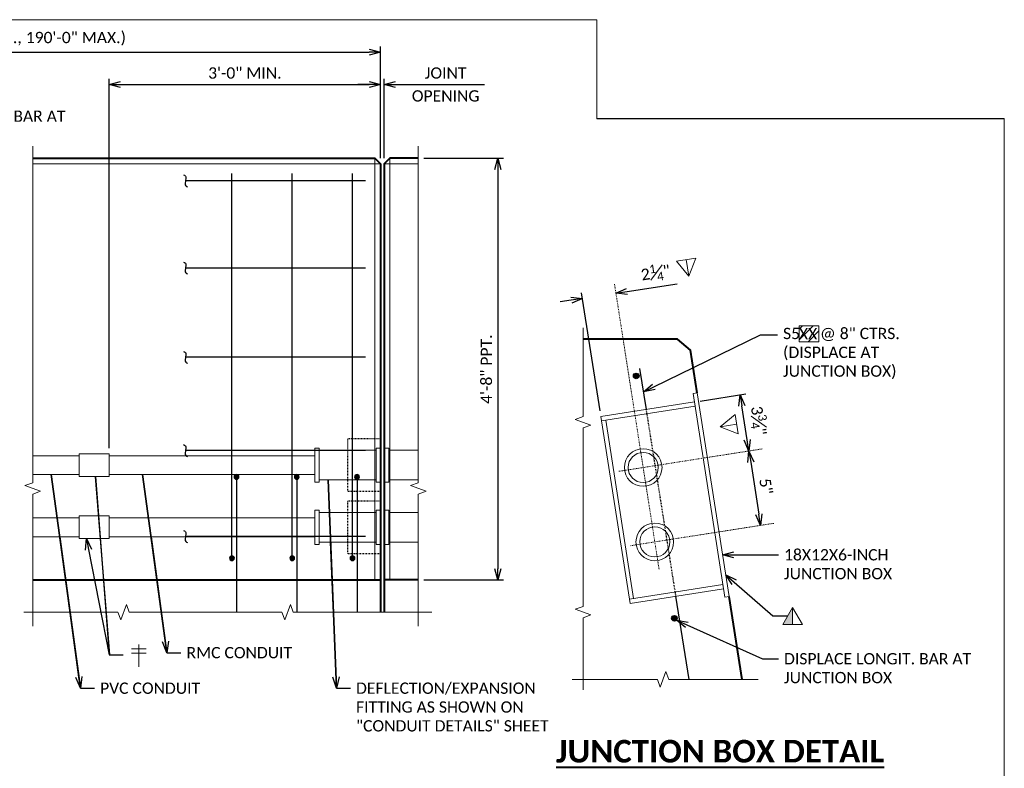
# Model space of a CAD drawing. Extents: x -1659 to 205, y -2369 to -1849.
# Tile 12 of 20: x -1168 to -1037, y -2215 to -2116. Entities that reach past the tile are written whole.
import ezdxf
from ezdxf import colors
from ezdxf.entities.mleader import LeaderData, LeaderLine
from ezdxf.enums import TextEntityAlignment as Align
from ezdxf.math import Vec2, Vec3

# ---------------------------------------------------------------- set-up
doc = ezdxf.new("R2010")
doc.units = 0
doc.header["$MEASUREMENT"] = 0
doc.linetypes.add('Wisdot2', pattern=[0.125, 0.0625, -0.0625])
doc.linetypes.add('Wisdot4', pattern=[0.28125, 0.125, -0.0625, 0.03125, -0.0625])
for name, color, linetype, lineweight in [('B_ANNO_BREAK', 7, 'Continuous', 18), ('B_ANNO_DIM', 7, 'Continuous', 18), ('B_ANNO_SYMB', 7, 'Continuous', 18), ('B_ANNO_TEXT', 7, 'Continuous', 18), ('B_ANNO_TEXT_TITLE', 7, 'Continuous', 40), ('B_CNTR', 1, 'Wisdot4', 18), ('B_CONC_DECK', 1, 'Continuous', 40), ('B_CONC_PPT', 12, 'Continuous', 40), ('B_DETAIL', 7, 'Continuous', 18), ('B_DETAIL_HIDDEN', 7, 'Wisdot2', 25), ('B_REBAR', 5, 'Continuous', 25)]:
    doc.layers.add(name, color=color, linetype=linetype, lineweight=lineweight)
doc.layers.add('B_ANNO_DESIGN_NOTES', color=1, linetype='Continuous', lineweight=18, true_color=0xff0000)
doc.layers.add('B_ANNO_NOPLOT', color=47, linetype='Continuous', lineweight=18, plot=False)
doc.styles.add('Annotative', font='calibri.ttf', dxfattribs={"height": 0.0625})
doc.styles.get("Standard").update_dxf_attribs({"font": 'calibri.ttf'})
doc.styles.add('Title', font='calibrib.ttf', dxfattribs={"height": 0.125})
doc.dimstyles.new('Annotative', dxfattribs={"dimscale": 0, "dimtxt": 0.0625, "dimasz": 0.0625, "dimexe": 0.03125, "dimexo": 0.03125, "dimgap": 0.03125, "dimtad": 1, "dimdec": 3, "dimzin": 3, "dimdsep": 46, "dimlunit": 4, "dimtxsty": 'Standard', "dimblk": 'OPEN30', "dimcen": 0.03125, "dimaunit": 1, "dimadec": 0, "dimazin": 3, "dimtfac": 0.75, "dimtdec": 3, "dimtofl": 0, "dimtmove": 0, "dimatfit": 3, "dimldrblk": 'OPEN30', "dimfxl": 1, "dimtfill": 1, "dimfrac": 1, "dimtolj": 1, "dimtzin": 0, "dimarcsym": 0})

# ---------------------------------------------------------------- blocks, each defined once
blk = doc.blocks.new('rebar - inside elevation JB')
at = {"layer": 'B_REBAR'}
h = blk.add_hatch(color=256, dxfattribs=at)
edge = h.paths.add_edge_path()
edge.add_arc((0, 8.82), 0.318, 0, 360)
h = blk.add_hatch(color=256, dxfattribs=at)
edge = h.paths.add_edge_path()
edge.add_arc((0.6, -1.98), 0.318, 0, 360)
for p, q in [((0.6, -1.98), (0.6, 49.13)), ((0, 9.14), (0, -9.14))]:
    blk.add_line(p, q, dxfattribs=at)
for centre in [(0, 8.82), (0.6, -1.98)]:
    blk.add_circle(centre, 0.318, dxfattribs=at)
blk = doc.blocks.new('rebar end broke - inside elevation JB')
at = {"layer": 'B_REBAR'}
blk.add_line((0, 0), (-23.87, 0), dxfattribs=at)
at = {"layer": 'B_REBAR', "flags": 128}
blk.add_lwpolyline([(-24.14, 0.79, -0.414214), (-23.82, 0.37), (-23.92, -0.37, 0.414214), (-23.6, -0.79, 0.414214)], format="xyb", dxfattribs=at)
blk = doc.blocks.new('_Open30')
at = {"color": 0, "linetype": 'ByBlock', "lineweight": -2}
for p, q in [((-1, 0.268), (0, 0)), ((0, 0), (-1, -0.268)), ((0, 0), (-1, 0))]:
    blk.add_line(p, q, dxfattribs=at)
blk = doc.blocks.new('*D74')
at = {"layer": 'B_ANNO_DIM', "color": 0, "lineweight": -2, "transparency": 16777216}
for p, q in [((300.96, 233.59), (311.53, 233.59)), ((310.78, 232.09), (310.78, 179.09)), ((300.96, 177.59), (311.53, 177.59))]:
    blk.add_line(p, q, dxfattribs=at)
at = {"layer": 'Defpoints', "color": 0, "transparency": 16777216}
for p in [(300.21, 233.59), (300.21, 177.59), (310.78, 177.59)]:
    blk.add_point(p, dxfattribs=at)
at = {"layer": 'B_ANNO_DIM', "color": 0, "lineweight": -2, "transparency": 16777216, "xscale": 1.5, "yscale": 1.5, "zscale": 1.5}
for p, rotation in [((310.78, 233.59), 90), ((310.78, 177.59), 270)]:
    blk.add_blockref('_Open30', p, dxfattribs=dict(at, rotation=rotation))
at = {"layer": 'B_ANNO_DIM', "color": 0, "transparency": 16777216, "insert": (309.26, 205.59), "char_height": 1.5, "attachment_point": 5, "rotation": 90, "bg_fill": 3, "box_fill_scale": 1.25, "bg_fill_color": 256, "bg_fill_true_color": 13158600, "bg_fill_transparency": 0}
blk.add_mtext('\\A1;4\'-8" PPT.', dxfattribs=at)
blk = doc.blocks.new('*D77')
at = {"layer": 'B_ANNO_DIM', "color": 0, "lineweight": -2, "transparency": 16777216}
for p, q in [((295.2, 233.59), (295.2, 248.45)), ((203.06, 247.7), (293.7, 247.7))]:
    blk.add_line(p, q, dxfattribs=at)
at = {"layer": 'Defpoints', "color": 0, "transparency": 16777216}
for p in [(201.56, 247.7), (295.2, 247.7), (295.2, 232.84)]:
    blk.add_point(p, dxfattribs=at)
at = {"layer": 'B_ANNO_DIM', "color": 0, "lineweight": -2, "transparency": 16777216, "xscale": 1.5, "yscale": 1.5, "zscale": 1.5, "rotation": 180}
blk.add_blockref('_Open30', (201.56, 247.7), dxfattribs=at)
at = {"layer": 'B_ANNO_DIM', "color": 0, "lineweight": -2, "transparency": 16777216, "xscale": 1.5, "yscale": 1.5, "zscale": 1.5}
blk.add_blockref('_Open30', (295.2, 247.7), dxfattribs=at)
at = {"layer": 'B_ANNO_DIM', "color": 0, "transparency": 16777216, "insert": (248.38, 249.47), "char_height": 1.5, "attachment_point": 5, "bg_fill": 3, "box_fill_scale": 1.25, "bg_fill_color": 256, "bg_fill_true_color": 13158600, "bg_fill_transparency": 0}
blk.add_mtext('\\A1;(10\'-0" MIN., 190\'-0" MAX.)', dxfattribs=at)
blk = doc.blocks.new('*D78')
at = {"layer": 'B_ANNO_DIM', "color": 0, "lineweight": -2, "transparency": 16777216}
for p, q in [((293.7, 243.39), (292.2, 243.39)), ((295.7, 233.59), (295.7, 244.14)), ((297.2, 243.39), (308.99, 243.39))]:
    blk.add_line(p, q, dxfattribs=at)
at = {"layer": 'Defpoints', "color": 0, "transparency": 16777216}
for p in [(295.2, 243.39), (295.7, 243.39), (295.7, 232.84)]:
    blk.add_point(p, dxfattribs=at)
at = {"layer": 'B_ANNO_DIM', "color": 0, "lineweight": -2, "transparency": 16777216, "xscale": 1.5, "yscale": 1.5, "zscale": 1.5}
blk.add_blockref('_Open30', (295.2, 243.39), dxfattribs=at)
at = {"layer": 'B_ANNO_DIM', "color": 0, "lineweight": -2, "transparency": 16777216, "xscale": 1.5, "yscale": 1.5, "zscale": 1.5, "rotation": 180}
blk.add_blockref('_Open30', (295.7, 243.39), dxfattribs=at)
at = {"layer": 'B_ANNO_DIM', "color": 0, "transparency": 16777216, "char_height": 1.5, "attachment_point": 5, "bg_fill": 3, "box_fill_scale": 1.25, "bg_fill_color": 256, "bg_fill_true_color": 13158600, "bg_fill_transparency": 0}
for s, insert in [('\\A1;JOINT', (303.85, 244.91)), ('\\A1;OPENING', (303.85, 241.87))]:
    blk.add_mtext(s, dxfattribs=dict(at, insert=insert))
blk = doc.blocks.new('triangle half solid')
at = {"layer": 'B_ANNO_SYMB'}
blk.add_hatch(color=256, dxfattribs=at).paths.add_polyline_path([(-2.44, 0.38), (-2.44, -1.88), (-3.74, -1.88)])
at = {"layer": 'B_ANNO_SYMB', "flags": 128}
for points in [[(-3.74, -1.88), (-2.44, 0.38), (-1.14, -1.88), (-3.74, -1.88)], [(-2.44, 0.38), (-2.44, -1.88), (-3.74, -1.88), (-2.44, 0.38)]]:
    blk.add_lwpolyline(points, dxfattribs=at)
blk = doc.blocks.new('*D667')
at = {"layer": 'B_ANNO_DIM', "color": 0, "lineweight": -2, "transparency": 16777216}
for p, q in [((324.34, 200.05), (321.89, 215.72)), ((327.93, 215.91), (334.58, 216.94)), ((320.52, 214.75), (319.04, 214.52))]:
    blk.add_line(p, q, dxfattribs=at)
at = {"layer": 'Defpoints', "color": 0, "transparency": 16777216}
for p in [(326.45, 215.67), (322.01, 214.98), (324.45, 199.31)]:
    blk.add_point(p, dxfattribs=at)
at = {"layer": 'B_ANNO_DIM', "color": 0, "lineweight": -2, "transparency": 16777216, "xscale": 1.5, "yscale": 1.5, "zscale": 1.5}
for p, rotation in [((326.45, 215.67), 188.8806591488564), ((322.01, 214.98), 8.88065914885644)]:
    blk.add_blockref('_Open30', p, dxfattribs=dict(at, rotation=rotation))
at = {"layer": 'B_ANNO_DIM', "color": 0, "transparency": 16777216, "insert": (331.71, 218.4), "char_height": 1.5, "attachment_point": 5, "rotation": 8.8807, "bg_fill": 3, "box_fill_scale": 1.25, "bg_fill_color": 256, "bg_fill_true_color": 13158600, "bg_fill_transparency": 0}
blk.add_mtext('\\A1;2{\\H0.75x;\\S1#4;}"', dxfattribs=at)
blk = doc.blocks.new('triangle upside down')
at = {"layer": 'B_ANNO_SYMB'}
blk.add_line((0, -1.13), (0, 1.12), dxfattribs=at)
at = {"layer": 'B_ANNO_SYMB', "flags": 128}
blk.add_lwpolyline([(1.3, 1.12), (0, -1.13), (-1.3, 1.12), (1.3, 1.12)], dxfattribs=at)
blk = doc.blocks.new('*D671')
at = {"layer": 'B_ANNO_DIM', "color": 0, "lineweight": -2, "transparency": 16777216}
blk.add_line((344.34, 193.24), (345.42, 186.32), dxfattribs=at)
at = {"layer": 'Defpoints', "color": 0, "transparency": 16777216}
for p in [(344.11, 194.72), (345.65, 184.84), (345.65, 184.84)]:
    blk.add_point(p, dxfattribs=at)
at = {"layer": 'B_ANNO_DIM', "color": 0, "lineweight": -2, "transparency": 16777216, "xscale": 1.5, "yscale": 1.5, "zscale": 1.5}
for p, rotation in [((344.11, 194.72), 98.88065914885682), ((345.65, 184.84), 278.8806591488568)]:
    blk.add_blockref('_Open30', p, dxfattribs=dict(at, rotation=rotation))
at = {"layer": 'B_ANNO_DIM', "color": 0, "transparency": 16777216, "insert": (346.37, 190.02), "char_height": 1.5, "attachment_point": 5, "rotation": 278.8807, "bg_fill": 3, "box_fill_scale": 1.25, "bg_fill_color": 256, "bg_fill_true_color": 13158600, "bg_fill_transparency": 0}
blk.add_mtext('\\A1;5"', dxfattribs=at)
blk = doc.blocks.new('*D652')
at = {"layer": 'B_ANNO_DIM', "color": 0, "lineweight": -2, "transparency": 16777216}
for p, q in [((337.61, 201.36), (343.68, 202.31)), ((343.87, 196.21), (343.17, 200.71))]:
    blk.add_line(p, q, dxfattribs=at)
at = {"layer": 'Defpoints', "color": 0, "transparency": 16777216}
for p in [(336.87, 201.25), (344.11, 194.72)]:
    blk.add_point(p, dxfattribs=at)
at = {"layer": 'B_ANNO_DIM', "color": 0, "lineweight": -2, "transparency": 16777216, "xscale": 1.5, "yscale": 1.5, "zscale": 1.5}
for p, rotation in [((342.94, 202.2), 98.88065914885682), ((344.11, 194.72), 278.8806591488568)]:
    blk.add_blockref('_Open30', p, dxfattribs=dict(at, rotation=rotation))
at = {"layer": 'B_ANNO_DIM', "color": 0, "transparency": 16777216, "insert": (345.4, 198.75), "char_height": 1.5, "attachment_point": 5, "rotation": 278.8807, "bg_fill": 3, "box_fill_scale": 1.25, "bg_fill_color": 256, "bg_fill_true_color": 13158600, "bg_fill_transparency": 0}
blk.add_mtext('\\A1;3{\\H0.75x;\\S3#4;}"', dxfattribs=at)
at = {"layer": 'Defpoints', "color": 0, "transparency": 16777216}
blk.add_point((342.94, 202.2), dxfattribs=at)
blk = doc.blocks.new('*U771')
at = {"layer": 'B_ANNO_NOPLOT', "flags": 128}
blk.add_lwpolyline([(0, 0), (0, 252), (323.92766, 252), (323.92766, 238.85516), (378, 238.85516), (378, 40.49961), (316.57075, 40.49961), (316.57075, 0)], close=True, dxfattribs=at)
at = {"layer": 'B_ANNO_TEXT', "style": 'Annotative'}
blk.add_attdef('AR1', (332.52293, 49.72689), '', height=1.5, dxfattribs=at)
blk = doc.blocks.new('*U533')
at = {"layer": 'B_ANNO_NOPLOT', "flags": 128}
blk.add_lwpolyline([(0, 0), (0, 252), (323.92766, 252), (323.92766, 238.85516), (378, 238.85516), (378, 40.49961), (316.57075, 40.49961), (316.57075, 0)], close=True, dxfattribs=at)
at = {"layer": 'B_ANNO_DIM', "style": 'Annotative'}
blk.add_attdef('DIM4', text='', height=1.5, dxfattribs=at).set_placement((141.46827, 90.05015), align=Align.CENTER)
blk.add_attdef('DIM1', text='', height=1.5, rotation=90, dxfattribs=at).set_placement((8.21318, 33.49111), align=Align.CENTER)
blk.add_attdef('BAR15', (44.35556, 14.49408), '', height=1.5, dxfattribs=at)
at = {"layer": 'B_ANNO_TEXT', "style": 'Annotative'}
for tag, p in [('#BR6', (229.57934, 29.44989)), ('BL1', (239.6809, 29.39551)), ('#BR7', (229.56319, 18.08357)), ('BL2', (239.64064, 18.05033))]:
    blk.add_attdef(tag, text='', height=1.5, dxfattribs=at).set_placement(p, align=Align.CENTER)
blk = doc.blocks.new('*D81')
at = {"layer": 'B_ANNO_DIM', "color": 0, "lineweight": -2, "transparency": 16777216}
for p, q in [((259.2, 195.09), (259.2, 244.14)), ((260.7, 243.39), (293.7, 243.39))]:
    blk.add_line(p, q, dxfattribs=at)
at = {"layer": 'Defpoints', "color": 0, "transparency": 16777216}
for p in [(295.2, 243.39), (295.2, 243.39), (259.2, 194.34)]:
    blk.add_point(p, dxfattribs=at)
at = {"layer": 'B_ANNO_DIM', "color": 0, "lineweight": -2, "transparency": 16777216, "xscale": 1.5, "yscale": 1.5, "zscale": 1.5, "rotation": 180}
blk.add_blockref('_Open30', (259.2, 243.39), dxfattribs=at)
at = {"layer": 'B_ANNO_DIM', "color": 0, "lineweight": -2, "transparency": 16777216, "xscale": 1.5, "yscale": 1.5, "zscale": 1.5}
blk.add_blockref('_Open30', (295.2, 243.39), dxfattribs=at)
at = {"layer": 'B_ANNO_DIM', "color": 0, "transparency": 16777216, "insert": (277.2, 244.91), "char_height": 1.5, "attachment_point": 5, "bg_fill": 3, "box_fill_scale": 1.25, "bg_fill_color": 256, "bg_fill_true_color": 13158600, "bg_fill_transparency": 0}
blk.add_mtext('\\A1;3\'-0" MIN.', dxfattribs=at)
blk = doc.blocks.new('cross')
at = {"layer": 'B_ANNO_SYMB'}
for p, q in [((0, 1.48), (0, -1.48)), ((-0.99, 0.89), (0.99, 0.89)), ((-0.99, 0.3), (0.99, 0.3))]:
    blk.add_line(p, q, dxfattribs=at)
blk = doc.blocks.new('INS_SS56ELEC_BASE')
at = {"layer": 'B_ANNO_BREAK', "flags": 128}
for points in [[(249.0332, 171.4468), (249.0332, 188.9972), (250.0641, 189.3725), (248.0022, 190.1229), (249.0332, 190.4982), (249.0332, 235.2031)], [(300.2088, 171.4468), (300.2088, 188.9972), (301.2398, 189.3725), (299.1779, 190.1229), (300.2088, 190.4982), (300.2088, 235.2031)], [(247.837, 173.3213), (260.3476, 173.3213), (260.7229, 172.2904), (261.4733, 174.3523), (261.8486, 173.3213), (282.1081, 173.3213), (282.4834, 172.2904), (283.2338, 174.3523), (283.6091, 173.3213), (302.0037, 173.3213)]]:
    blk.add_lwpolyline(points, dxfattribs=at)
at = {"layer": 'B_ANNO_NOPLOT', "flags": 128}
blk.add_lwpolyline([(0, 0), (0, 252), (323.9277, 252), (323.9277, 238.8552), (378, 238.8552), (378, 40.4996), (316.5708, 40.4996), (316.5708, 0)], close=True, dxfattribs=at)
at = {"layer": 'B_CONC_DECK', "flags": 128}
for points in [[(249.0332, 177.5933), (295.2015, 177.5933), (295.2015, 173.3213)], [(300.2088, 177.5933), (295.7015, 177.5933), (295.7015, 173.3213)]]:
    blk.add_lwpolyline(points, dxfattribs=at)
at = {"layer": 'B_CONC_PPT', "flags": 128}
for points in [[(249.0332, 233.5933), (294.4515, 233.5933), (295.2015, 232.8433), (295.2015, 177.5933)], [(300.2088, 233.5933), (296.4515, 233.5933), (295.7015, 232.8433), (295.7015, 177.5933)]]:
    blk.add_lwpolyline(points, dxfattribs=at)
at = {"layer": 'B_DETAIL'}
for p, q in [((249.0332, 232.8433), (295.2015, 232.8433)), ((294.4515, 233.5933), (294.4515, 177.5933)), ((300.2088, 232.8433), (295.7015, 232.8433)), ((296.4515, 233.5933), (296.4515, 177.5933))]:
    blk.add_line(p, q, dxfattribs=at)
for p in [(293.2011, 230.5933), (293.2011, 219.0232), (293.2011, 207.1651), (293.2011, 194.773), (293.2011, 183.3609)]:
    blk.add_blockref('rebar end broke - inside elevation JB', p)
at = {"color": 7, "linetype": 'Continuous', "lineweight": 18, "xscale": -1}
for p in [(276.0819, 182.4575), (284.0819, 182.4575), (292.0819, 182.4575)]:
    blk.add_blockref('rebar - inside elevation JB', p, dxfattribs=at)
at = {"layer": 'B_ANNO_DIM', "style": 'Annotative'}
for tag, p in [('BAR2', (201.4129, 162.5233)), ('BAR3', (224.5166, 162.5745))]:
    blk.add_attdef(tag, p, '', height=1.5, dxfattribs=at)
at = {"layer": 'B_ANNO_TEXT', "style": 'Annotative'}
blk.add_attdef('BAR4', (229.4197, 168.6587), '', height=1.5, dxfattribs=at)
at = {"layer": 'B_ANNO_DIM'}
dim = blk.add_linear_dim(base=(295.2015, 247.7044), p1=(201.5615, 247.7044), p2=(295.2015, 232.8433), text='(10\'-0" MIN., 190\'-0" MAX.)', dimstyle='Annotative', dxfattribs=at)
dim.commit()
dim.dimension.update_dxf_attribs({"geometry": '*D77', "text_midpoint": (248.3815, 247.7044), "dimtype": 128})
dim = blk.add_linear_dim(base=(310.7834, 177.5933), p1=(300.2088, 233.5933), p2=(300.2088, 177.5933), angle=90, text='<> PPT.', dimstyle='Annotative', dxfattribs=at)
dim.commit()
dim.dimension.update_dxf_attribs({"geometry": '*D74', "text_midpoint": (309.265, 205.5933)})
at = {"layer": 'B_ANNO_DIM', "style": 'Annotative'}
blk.add_attdef('BAR1', (199.7292, 243.0173), '', height=1.5, dxfattribs=at)
at = {"layer": 'B_ANNO_DIM'}
dim = blk.add_linear_dim(base=(295.7015, 243.3901), p1=(295.2015, 243.3901), p2=(295.7015, 232.8433), text='JOINT\\XOPENING', dimstyle='Annotative', dxfattribs=at)
dim.commit()
dim.dimension.update_dxf_attribs({"geometry": '*D78', "text_midpoint": (303.8471, 243.3901), "dimtype": 128})
blk = doc.blocks.new('*U650')
at = {"layer": 'B_ANNO_DESIGN_NOTES'}
h = blk.add_hatch(dxfattribs=at)
h.set_pattern_fill('ANSI31', color=256, scale=8)
h.set_pattern_definition([(45, (345.2963, 334.5203), (-0.707107, 0.707107), [])])
h.paths.add_polyline_path([(350.78113, 211.32657), (353.3891, 211.32657), (353.3891, 209.22936), (350.78113, 209.22936)])
at = {"layer": 'B_REBAR'}
h = blk.add_hatch(color=256, dxfattribs=at)
edge = h.paths.add_edge_path()
edge.add_arc((329.14472, 204.68389), 0.3753, 0, 360)
h = blk.add_hatch(color=256, dxfattribs=at)
edge = h.paths.add_edge_path()
edge.add_arc((334.20803, 172.49915), 0.3753, 0, 360)
at = {"layer": 'B_ANNO_BREAK', "flags": 128}
for points in [[(322.07928, 163.00478), (322.07928, 172.57208), (323.11023, 172.94731), (321.04833, 173.69778), (322.07928, 174.07302), (322.07928, 197.78823), (323.11023, 198.16346), (321.04833, 198.91393), (322.07928, 199.28916), (322.07928, 211.0974)], [(320.6375, 164.39607), (331.95178, 164.39607), (332.32701, 163.36512), (333.07748, 165.42702), (333.45272, 164.39607), (345.32663, 164.39607)]]:
    blk.add_lwpolyline(points, dxfattribs=at)
at = {"layer": 'B_ANNO_DESIGN_NOTES'}
blk.add_lwpolyline([(350.78113, 211.32657), (353.3891, 211.32657), (353.3891, 209.22936), (350.78113, 209.22936)], close=True, dxfattribs=at)
at = {"layer": 'B_ANNO_NOPLOT', "flags": 128}
blk.add_lwpolyline([(0, 0), (0, 252), (323.92766, 252), (323.92766, 238.85516), (378, 238.85516), (378, 40.49961), (316.57075, 40.49961), (316.57075, 0)], close=True, dxfattribs=at)
at = {"layer": 'B_CNTR'}
for p, q in [((332.17794, 179.0185), (326.26238, 216.87804)), ((326.82608, 192.0231), (345.88284, 195.00073))]:
    blk.add_line(p, q, dxfattribs=at)
at = {"layer": 'B_CONC_PPT', "lineweight": 40, "flags": 128}
for points in [[(337.25242, 202.43554), (336.36558, 208.11131), (334.63402, 209.59332), (322.07928, 209.59332)], [(343.19633, 164.39448), (341.47617, 175.40353)]]:
    blk.add_lwpolyline(points, dxfattribs=at)
at = {"layer": 'B_DETAIL', "flags": 128}
for points in [[(336.69321, 202.34816), (337.25242, 202.43554), (341.47617, 175.40353), (340.91696, 175.31615), (336.69321, 202.34816)], [(324.45377, 199.30823), (336.86518, 201.24751), (336.95256, 200.6883), (324.54115, 198.74902), (324.45377, 199.30823)], [(324.54115, 198.74902), (325.09641, 198.83578), (328.80146, 175.12349), (328.2462, 175.03673), (324.54115, 198.74902)], [(340.74405, 176.42272), (328.33265, 174.48344), (328.2462, 175.03673), (340.6576, 176.97601), (340.74405, 176.42272)]]:
    blk.add_lwpolyline(points, dxfattribs=at)
at = {"layer": 'B_DETAIL'}
for centre, radius in [((330.06685, 192.52947), 2.5), ((330.06685, 192.52947), 2), ((331.61062, 182.64935), 2.5), ((331.61062, 182.64935), 2)]:
    blk.add_circle(centre, radius, dxfattribs=at)
at = {"layer": 'B_DETAIL_HIDDEN'}
blk.add_line((334.41704, 175.43413), (330.48645, 200.25084), dxfattribs=at)
at = {"layer": 'B_REBAR'}
for p, q in [((330.48645, 200.25084), (329.62594, 205.68389)), ((336.16534, 164.39578), (334.41704, 175.43413))]:
    blk.add_line(p, q, dxfattribs=at)
for centre in [(329.14472, 204.68389), (334.20803, 172.49915)]:
    blk.add_circle(centre, 0.3753, dxfattribs=at)
at = {"color": 7, "linetype": 'Continuous', "lineweight": 18}
blk.add_blockref('triangle half solid', (352.34583, 173.57329), dxfattribs=at)
at = {"layer": 'B_ANNO_DIM', "style": 'Annotative'}
for tag, p in [('BAR13', (350.74001, 209.55344)), ('BAR7', (76.98039, 199.62533)), ('BAR8', (76.9892, 192.95794)), ('BAR11', (77.00348, 166.67484)), ('BAR12', (76.97079, 161.32256)), ('BAR9', (77.07092, 141.25155)), ('BAR10', (77.03472, 137.23523)), ('BAR14', (73.9584, 92.76321))]:
    blk.add_attdef(tag, p, '', height=1.5, dxfattribs=at)
at = {"layer": 'B_ANNO_TEXT', "style": 'Annotative'}
for tag, p in [('#BR1', (229.62571, 26.61883)), ('#BR2', (229.62571, 23.77403)), ('#BR3', (229.62571, 20.92923)), ('#BR4', (229.62571, 15.23963)), ('#BR5', (229.62571, 12.39483))]:
    blk.add_attdef(tag, text='', height=1.5, dxfattribs=at).set_placement(p, align=Align.CENTER)
at = {"layer": 'B_ANNO_TEXT_TITLE', "insert": (303.00654, 156.35354), "char_height": 3, "width": 74.5585761, "attachment_point": 1, "style": 'Title'}
blk.add_mtext('\\A1;\\pxqc;{\\LJUNCTION BOX DETAIL}', dxfattribs=at)
at = {"layer": 'B_ANNO_DIM'}
ml = blk.add_multileader_mtext('Standard', dxfattribs=at)
ml.set_content('DISPLACE LONGIT. BAR AT\\PJUNCTION BOX', color=256)
ml.set_leader_properties()
ml.set_arrow_properties(name='OPEN30')
ml.build(insert=Vec2(0, 0))
ml.multileader.update_dxf_attribs({"text_right_attachment_type": 3, "dogleg_length": 0.0625, "arrow_head_size": 1.5, "scale": 24})
ctx = ml.context
ctx.base_point, ctx.scale, ctx.char_height, ctx.arrow_head_size, ctx.landing_gap_size, ctx.plane_origin = Vec3(227.79391, 239.17476), 24, 1.5, 1.5, 0.75, Vec3(214.3881, 212.05091)
ctx.right_attachment = 3
notes = []
notes.append((ctx, [(0, (1, 1, 0), (226.29391, 239.17476), (1, 0), 1.5, [(0, [(217.74741, 213.03657), (225.66897, 239.17476), (225.97539, 239.17476)], 0, [])])]))
ctx.mtext.insert, ctx.mtext.flow_direction = Vec3(228.54391, 239.93572), 5
ml = blk.add_multileader_mtext('Standard', dxfattribs=at)
ml.set_content('S5     @ 8" CTRS.\\P(DISPLACE AT\\PJUNCTION BOX)', color=256)
ml.set_leader_properties()
ml.set_arrow_properties(name='OPEN30')
ml.build(insert=Vec2(0, 0))
ml.multileader.update_dxf_attribs({"text_right_attachment_type": 3, "dogleg_length": 0.0625, "arrow_head_size": 1.5, "scale": 24})
ctx = ml.context
ctx.base_point, ctx.scale, ctx.char_height, ctx.arrow_head_size, ctx.landing_gap_size, ctx.plane_origin = Vec3(347.88538, 210.13193), 24, 1.5, 1.5, 0.75, Vec3(330.78399, 195.94643)
ctx.right_attachment = 3
notes.append((ctx, [(0, (1, 1, 0), (345.63538, 210.13193), (1, 0), 2.25, [(0, [(330.11568, 202.59179), (345.63538, 210.13193), (345.63538, 210.13193)], 0, [])])]))
ctx.mtext.insert, ctx.mtext.flow_direction = Vec3(348.63538, 211.08097), 5
ml = blk.add_multileader_mtext('Standard', dxfattribs=at)
ml.set_content('18X12X6-INCH\\PJUNCTION BOX', color=256)
ml.set_leader_properties()
ml.set_arrow_properties(name='OPEN30')
ml.build(insert=Vec2(0, 0))
ml.multileader.update_dxf_attribs({"text_right_attachment_type": 3, "dogleg_length": 0.0625, "arrow_head_size": 1.5, "scale": 24})
ctx = ml.context
ctx.base_point, ctx.scale, ctx.char_height, ctx.arrow_head_size, ctx.landing_gap_size, ctx.plane_origin = Vec3(348.01383, 180.92737), 24, 1.5, 1.5, 0.75, Vec3(334.60802, 153.80352)
ctx.right_attachment = 3
notes.append((ctx, [(0, (1, 1, 0), (346.51383, 180.92737), (1, 0), 1.5, [(0, [(340.61307, 180.92737), (345.88889, 180.92737), (346.19531, 180.92737)], 0, [])])]))
ctx.mtext.insert, ctx.mtext.flow_direction = Vec3(348.76383, 181.68834), 5
ml = blk.add_multileader_mtext('Standard', dxfattribs=at)
ml.set_content('', color=256)
ml.set_leader_properties()
ml.set_arrow_properties(name='OPEN30')
ml.build(insert=Vec2(0, 0))
ml.multileader.update_dxf_attribs({"text_right_attachment_type": 3, "dogleg_length": 0.0625, "arrow_head_size": 1.5, "scale": 24})
ctx = ml.context
ctx.base_point, ctx.scale, ctx.char_height, ctx.arrow_head_size, ctx.landing_gap_size, ctx.plane_origin = Vec3(349.25639, 172.82329), 24, 1.5, 1.5, 0.75, Vec3(342.31637, 177.51737)
ctx.right_attachment = 3
notes.append((ctx, [(0, (1, 1, 0), (347.75639, 172.82329), (1, 0), 1.5, [(0, [(341.02544, 178.28822), (347.25765, 172.82329), (347.25765, 172.82329)], 0, [])])]))
ctx.mtext.insert, ctx.mtext.flow_direction = Vec3(350.00639, 173.57329), 5
ml = blk.add_multileader_mtext('Standard', dxfattribs=at)
ml.set_content('DISPLACE LONGIT. BAR AT\\PJUNCTION BOX', color=256)
ml.set_leader_properties()
ml.set_arrow_properties(name='OPEN30')
ml.build(insert=Vec2(0, 0))
ml.multileader.update_dxf_attribs({"text_right_attachment_type": 3, "dogleg_length": 0.0625, "arrow_head_size": 1.5, "scale": 24})
ctx = ml.context
ctx.base_point, ctx.scale, ctx.char_height, ctx.arrow_head_size, ctx.landing_gap_size, ctx.plane_origin = Vec3(348.01383, 167.12091), 24, 1.5, 1.5, 0.75, Vec3(334.60802, 139.99705)
ctx.right_attachment = 3
notes.append((ctx, [(0, (1, 1, 0), (346.51383, 167.12091), (1, 0), 1.5, [(0, [(334.49741, 172.26018), (345.88889, 167.12091), (346.19531, 167.12091)], 0, [])])]))
ctx.mtext.insert, ctx.mtext.flow_direction = Vec3(348.76383, 167.88187), 5
for ctx, leaders in notes:
    for number, flags, end, landing, length, lines in leaders:
        leader = LeaderData()
        leader.index, (leader.has_last_leader_line, leader.has_dogleg_vector, leader.attachment_direction) = number, flags
        leader.last_leader_point, leader.dogleg_vector, leader.dogleg_length = Vec3(end), Vec3(landing), length
        for number, points, colour, breaks in lines:
            line = LeaderLine()
            line.index, line.vertices, line.color, line.breaks = number, Vec3.list(points), colors.encode_raw_color(colour), breaks
            leader.lines.append(line)
        ctx.leaders.append(leader)
dim = blk.add_linear_dim(base=(322.00515, 214.97945), p1=(326.45051, 215.67404), p2=(324.45377, 199.30823), angle=8.8806591, dimstyle='Annotative', override={"dimlfac": 0.5}, dxfattribs=at)
dim.commit()
dim.dimension.update_dxf_attribs({"geometry": '*D667', "text_midpoint": (331.99739, 216.54074), "dimtype": 160})
dim = blk.add_linear_dim(base=(345.64916, 184.8429), p1=(344.10539, 194.72299), p2=(345.64916, 184.8429), angle=98.8806591, dimstyle='Annotative', override={"dimlfac": 0.5}, dxfattribs=at)
dim.commit()
dim.dimension.update_dxf_attribs({"geometry": '*D671', "text_midpoint": (346.37012, 190.0162)})
at = {"layer": 'B_CNTR'}
blk.add_line((328.36985, 182.14298), (347.42661, 185.12061), dxfattribs=at)
at = {"color": 7, "linetype": 'Continuous', "lineweight": 18, "rotation": 8.880659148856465}
blk.add_blockref('triangle upside down', (335.95338, 219.03496), dxfattribs=at)
at = {"layer": 'B_ANNO_DIM'}
dim = blk.add_linear_dim(base=(342.93769, 202.19634), p1=(344.1054, 194.72301), p2=(336.86518, 201.24751), angle=98.8806591, dimstyle='Annotative', override={"dimlfac": 0.5}, dxfattribs=at)
dim.commit()
dim.dimension.update_dxf_attribs({"geometry": '*D652', "text_midpoint": (345.40114, 198.75336)})
at = {"color": 7, "linetype": 'Continuous', "lineweight": 18, "rotation": 278.8806591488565}
blk.add_blockref('triangle upside down', (341.38824, 198.12124), dxfattribs=at)
blk = doc.blocks.new('*U80')
at = {"layer": 'B_ANNO_NOPLOT', "flags": 128}
blk.add_lwpolyline([(0, 0), (0, 252), (323.9277, 252), (323.9277, 238.8552), (378, 238.8552), (378, 40.4996), (316.5708, 40.4996), (316.5708, 0)], close=True, dxfattribs=at)
at = {"layer": 'B_DETAIL'}
for p, q in [((255.2015, 194.0934), (249.0332, 194.0934)), ((286.4907, 194.0934), (259.2015, 194.0934)), ((255.2015, 191.5933), (249.0332, 191.5933)), ((286.4907, 191.5933), (259.2015, 191.5933)), ((255.2015, 185.8433), (249.0332, 185.8433)), ((286.4907, 185.8433), (259.2015, 185.8433)), ((255.2015, 183.3433), (249.0332, 183.3433)), ((286.4907, 183.3433), (259.2015, 183.3433))]:
    blk.add_line(p, q, dxfattribs=at)
at = {"layer": 'B_DETAIL', "flags": 128}
for points in [[(287.0788, 195.1136), (286.4907, 195.1136), (286.4907, 190.5733), (287.0788, 190.5733), (287.0788, 195.1136)], [(287.0788, 194.8112), (294.6134, 194.8112), (294.6134, 190.8756), (287.0788, 190.8756), (287.0788, 194.8112)], [(295.2015, 195.1136), (294.6134, 195.1136), (294.6134, 190.5733), (295.2015, 190.5733), (295.2015, 195.1136)], [(295.7015, 195.1136), (296.2896, 195.1136), (296.2896, 190.5733), (295.7015, 190.5733), (295.7015, 195.1136)], [(300.2088, 194.8112), (296.2896, 194.8112), (296.2896, 190.8756), (300.2088, 190.8756)], [(255.2015, 194.3434), (259.2015, 194.3434), (259.2015, 191.3433), (255.2015, 191.3433), (255.2015, 194.3434)], [(255.2015, 186.0933), (259.2015, 186.0933), (259.2015, 183.0933), (255.2015, 183.0933), (255.2015, 186.0933)], [(287.0788, 186.8635), (286.4907, 186.8635), (286.4907, 182.3232), (287.0788, 182.3232), (287.0788, 186.8635)], [(287.0788, 186.5612), (294.6134, 186.5612), (294.6134, 182.6256), (287.0788, 182.6256), (287.0788, 186.5612)], [(295.2015, 186.8635), (294.6134, 186.8635), (294.6134, 182.3232), (295.2015, 182.3232), (295.2015, 186.8635)], [(295.7015, 186.8635), (296.2896, 186.8635), (296.2896, 182.3232), (295.7015, 182.3232), (295.7015, 186.8635)], [(300.2088, 186.5612), (296.2896, 186.5612), (296.2896, 182.6256), (300.2088, 182.6256)]]:
    blk.add_lwpolyline(points, dxfattribs=at)
at = {"layer": 'B_DETAIL_HIDDEN', "flags": 128}
for points in [[(295.2015, 189.3233), (290.8461, 189.3233), (290.8461, 196.3636), (295.2015, 196.3636)], [(295.2015, 181.0732), (290.8461, 181.0732), (290.8461, 188.1135), (295.2015, 188.1135)]]:
    blk.add_lwpolyline(points, dxfattribs=at)
at = {"color": 7, "linetype": 'Continuous', "lineweight": 18}
blk.add_blockref('cross', (263.1177, 167.5532), dxfattribs=at)
at = {"layer": 'B_ANNO_DIM'}
ml = blk.add_multileader_mtext('Standard', dxfattribs=at)
ml.set_content('PVC CONDUIT', color=256)
ml.set_leader_properties()
ml.set_arrow_properties(name='OPEN30')
ml.build(insert=Vec2(0, 0))
ml.multileader.update_dxf_attribs({"text_right_attachment_type": 3, "dogleg_length": 0.0625, "arrow_head_size": 1.5, "scale": 24})
ctx = ml.context
ctx.base_point, ctx.scale, ctx.char_height, ctx.arrow_head_size, ctx.landing_gap_size, ctx.plane_origin = Vec3(257.2237, 163.2126), 24, 1.5, 1.5, 0.75, Vec3(253.2055, 192.3621)
ctx.right_attachment = 3
notes = []
notes.append((ctx, [(0, (1, 1, 0), (255.7237, 163.2126), (1, 0), 1.5, [(0, [(255.377, 163.2126), (252.625, 183.3433), (255.377, 163.2126), (251.4972, 191.5933), (255.377, 163.2126)], 0, [])])]))
ctx.mtext.insert, ctx.mtext.flow_direction = Vec3(257.9737, 163.9736), 5
ml = blk.add_multileader_mtext('Standard', dxfattribs=at)
ml.set_content('', color=256)
ml.set_leader_properties()
ml.set_arrow_properties(name='OPEN30')
ml.build(insert=Vec2(0, 0))
ml.multileader.update_dxf_attribs({"text_right_attachment_type": 3, "dogleg_length": 0.0625, "arrow_head_size": 1.5, "scale": 24})
ctx = ml.context
ctx.base_point, ctx.scale, ctx.char_height, ctx.arrow_head_size, ctx.landing_gap_size, ctx.plane_origin = Vec3(261.0554, 167.6528), 24, 1.5, 1.5, 0.75, Vec3(257.1389, 183.0933)
ctx.right_attachment = 3
notes.append((ctx, [(0, (1, 1, 0), (259.5554, 167.6528), (1, 0), 1.5, [(1, [(256.1671, 183.0933), (259.1617, 167.6528), (259.2512, 167.6528), (257.3731, 191.3433), (259.1617, 167.6528)], 0, [])])]))
ctx.mtext.insert, ctx.mtext.flow_direction = Vec3(261.8054, 168.4028), 5
ml = blk.add_multileader_mtext('Standard', dxfattribs=at)
ml.set_content('RMC CONDUIT', color=256)
ml.set_leader_properties()
ml.set_arrow_properties(name='OPEN30')
ml.build(insert=Vec2(0, 0))
ml.multileader.update_dxf_attribs({"text_right_attachment_type": 3, "dogleg_length": 0.0625, "arrow_head_size": 1.5, "scale": 24})
ctx = ml.context
ctx.base_point, ctx.scale, ctx.char_height, ctx.arrow_head_size, ctx.landing_gap_size, ctx.plane_origin = Vec3(268.6997, 167.932), 24, 1.5, 1.5, 0.75, Vec3(264.6815, 197.0815)
ctx.right_attachment = 3
notes.append((ctx, [(0, (1, 1, 0), (267.1997, 167.932), (1, 0), 1.5, [(0, [(266.853, 167.932), (264.7462, 183.3433), (266.853, 167.932), (263.6184, 191.5933), (266.853, 167.932)], 0, [])])]))
ctx.mtext.insert, ctx.mtext.flow_direction = Vec3(269.4497, 168.693), 5
ml = blk.add_multileader_mtext('Standard', dxfattribs=at)
ml.set_content('DEFLECTION/EXPANSION\\PFITTING AS SHOWN ON\\P"CONDUIT DETAILS" SHEET', color=256)
ml.set_leader_properties()
ml.set_arrow_properties(name='OPEN30')
ml.build(insert=Vec2(0, 0))
ml.multileader.update_dxf_attribs({"text_right_attachment_type": 3, "dogleg_length": 0.0625, "arrow_head_size": 1.5, "scale": 24})
ctx = ml.context
ctx.base_point, ctx.scale, ctx.char_height, ctx.arrow_head_size, ctx.landing_gap_size, ctx.plane_origin = Vec3(291.1997, 163.2126), 24, 1.5, 1.5, 0.75, Vec3(287.1814, 192.3621)
ctx.right_attachment = 3
notes.append((ctx, [(0, (1, 1, 0), (289.6997, 163.2126), (1, 0), 1.5, [(0, [(289.353, 163.2126), (288.5785, 182.6256), (289.353, 163.2126), (288.2493, 190.8756), (289.353, 163.2126)], 0, [])])]))
ctx.mtext.insert, ctx.mtext.flow_direction = Vec3(291.9497, 163.9736), 5
for ctx, leaders in notes:
    for number, flags, end, landing, length, lines in leaders:
        leader = LeaderData()
        leader.index, (leader.has_last_leader_line, leader.has_dogleg_vector, leader.attachment_direction) = number, flags
        leader.last_leader_point, leader.dogleg_vector, leader.dogleg_length = Vec3(end), Vec3(landing), length
        for number, points, colour, breaks in lines:
            line = LeaderLine()
            line.index, line.vertices, line.color, line.breaks = number, Vec3.list(points), colors.encode_raw_color(colour), breaks
            leader.lines.append(line)
        ctx.leaders.append(leader)
dim = blk.add_linear_dim(base=(295.2015, 243.3901), p1=(259.2015, 194.3434), p2=(295.2015, 243.3901), text='<> MIN.', dimstyle='Annotative', dxfattribs=at)
dim.commit()
dim.dimension.update_dxf_attribs({"geometry": '*D81', "text_midpoint": (277.2015, 244.9086)})

msp = doc.modelspace()

# ---------------------------------------------------------------- block references
msp.add_blockref('INS_SS56ELEC_BASE', (-1415, -2367.75))

# ---------------------------------------------------------------- next in the draw order: block references
ref = msp.add_blockref('*U650', (-1415, -2367.75))
ref.add_attrib('BAR13', 'XX', (-1064.26, -2158.2), dxfattribs={"layer": 'B_ANNO_DIM', "height": 1.5, "style": 'Annotative'})

# ---------------------------------------------------------------- next in the draw order: block references
msp.add_blockref('*U771', (-1415, -2367.75))

# ---------------------------------------------------------------- next in the draw order: block references
msp.add_blockref('*U533', (-1415, -2367.75))

# ---------------------------------------------------------------- next in the draw order: block references
msp.add_blockref('*U80', (-1415, -2367.75))

doc.saveas('drawing.dxf')
